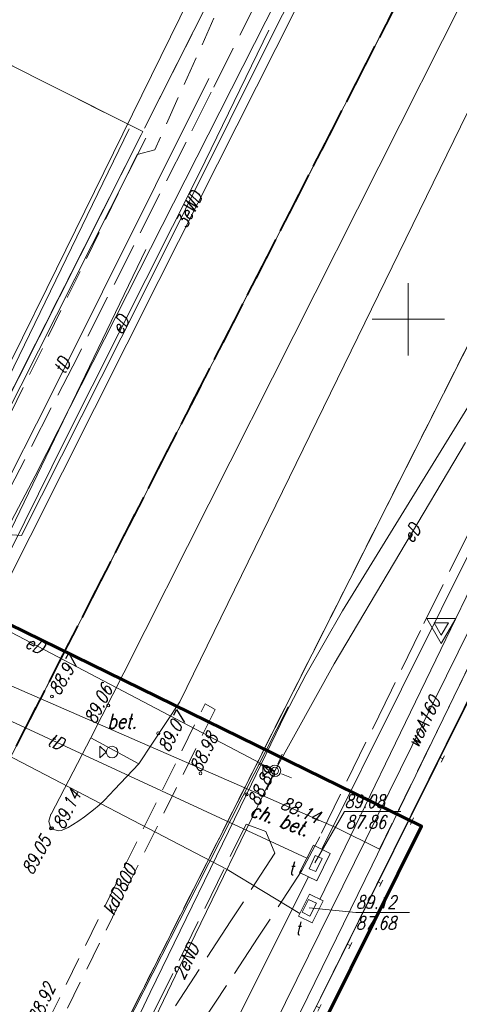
# Model space of a CAD drawing. Extents: x 7506644 to 7509529, y 5798919 to 5803521.
# Tile 17 of 25: x 7507523 to 7507554, y 5799553 to 5799621. Entities that reach past the tile are written whole.
import ezdxf

# ---------------------------------------------------------------- set-up
doc = ezdxf.new("R2010")
doc.units = 0
doc.header["$MEASUREMENT"] = 0
for name, pattern in [('4001', [0]), ('4002', [2, 1, -1]), ('4003', [3, 2, -1]), ('4004', [4, 3, -1]), ('4010', [5, 3, -2]), ('4214', [5, 3, -2]), ('4220', [3, 2, -1]), ('4230', [2, 1, -1])]:
    doc.linetypes.add(name, pattern=pattern)
doc.layers.get('0').update_dxf_attribs({"linetype": 'CONTINUOUS', "lineweight": 18})
for name, color, linetype, lineweight in [('1', 7, 'CONTINUOUS', 18), ('1001_znak_oznaczajacy_punkt_zal', 7, 'CONTINUOUS', 18), ('1113_punkt_osnowy_podstawowej_H', 7, 'CONTINUOUS', 18), ('1135_siatka_kwadratow_znak_wewn', 7, 'CONTINUOUS', 18), ('1285_symbol_pomocniczy_ogrodzen', 7, 'CONTINUOUS', 18), ('1363_LATARNIA', 7, 'CONTINUOUS', 18), ('1571_ZNAK_SYGNALIZACJI_SWIETLNE', 7, 'CONTINUOUS', 18), ('4285_OGRODZENIE_NIETRWALE_ZNAK_', 7, 'CONTINUOUS', 18), ('4512_KRAWEZNIK', 7, 'CONTINUOUS', 18), ('4513_KRAWEDZ_CHODNIKA', 7, 'CONTINUOUS', 18), ('4711_WODA_OS_PRZEWODU', 5, 'CONTINUOUS', 18), ('4761_ENERGIA_PRZEWOD_-_OS', 1, 'CONTINUOUS', 18), ('4764_ENERGIA_OS_PRZEWODU_PROJEK', 1, 'CONTINUOUS', 18), ('4794_SPECJALNA_OS_PRZEWODU_PROJ', 7, 'CONTINUOUS', 18), ('5171_ZAKRES_PRACY_GEODEZYJNEJ', 3, 'CONTINUOUS', 70), ('5721_KANALIZACJA_-_OBRYS_OBUDOW', 14, 'CONTINUOUS', 18), ('5753_TELEFON_-_ARMATURA_OBRYS', 7, 'CONTINUOUS', 18), ('6511', 7, 'CONTINUOUS', 18), ('6711', 5, 'CONTINUOUS', 18), ('6721', 14, 'CONTINUOUS', 18), ('6761', 1, 'CONTINUOUS', 18)]:
    doc.layers.add(name, color=color, linetype=linetype, lineweight=lineweight)
for name, color, linetype, lineweight, true_color in [('1811_PIKIETA_DO_0_01M', 7, 'CONTINUOUS', 18, 0xab744f), ('4741_GAZ_OS_PRZEWODU', 52, 'CONTINUOUS', 18, 0xbdbd00), ('4744_GAZ_OS_PRZEWODU_PROJEKTOWA', 52, 'CONTINUOUS', 18, 0xbdbd00), ('4751_TELEFON_PRZEWOD_-_OS', 7, 'CONTINUOUS', 18, 0xff9100), ('5214_OBREB', 7, '4214', 35, 0x008000), ('5216_DZIALKA', 7, 'CONTINUOUS', 18, 0x008000), ('5220_KONTUR_KLASYFIKACYJNY', 7, '4220', 18, 0x008000), ('5230_KONTUR_UZYTKU_GRUNTOWEGO', 7, '4230', 18, 0x008000), ('5752_KOMORA_TELEFON_OBRYS', 7, 'CONTINUOUS', 18, 0xff9100), ('6740', 52, 'CONTINUOUS', 18, 0xbdbd00), ('6750', 7, 'CONTINUOUS', 18, 0xff9100), ('6751', 7, 'CONTINUOUS', 18, 0xff9100), ('6801', 7, 'CONTINUOUS', 18, 0xab744f)]:
    doc.layers.add(name, color=color, linetype=linetype, lineweight=lineweight, true_color=true_color)
doc.styles.get("Standard").update_dxf_attribs({"font": 'simplex.shx'})

# ---------------------------------------------------------------- blocks, each defined once
blk = doc.blocks.new('1001')
at = {"layer": '1001_znak_oznaczajacy_punkt_zal', "linetype": 'Continuous'}
blk.add_line((0, 0), (0, 0), dxfattribs=at)
blk = doc.blocks.new('1285')
at = {"layer": '1285_symbol_pomocniczy_ogrodzen', "linetype": 'Continuous'}
for p, q in [((0, 0), (0.5, 0)), ((0.5, 0.5), (0.5, -0.5))]:
    blk.add_line(p, q, dxfattribs=at)
blk = doc.blocks.new('1811')
at = {"layer": '1811_PIKIETA_DO_0_01M', "color": 7, "linetype": 'Continuous'}
blk.add_circle((0, 0), 0.2, dxfattribs=at)
blk = doc.blocks.new('1571')
at = {"color": 0}
blk.add_lwpolyline([(-0.4, 0), (-0.85, -0.4), (-0.85, 0.4)], close=True, dxfattribs=at)
blk.add_circle((0, 0), 0.4, dxfattribs=at)
blk = doc.blocks.new('1363')
for p, q in [((0, 1), (0, 2.5)), ((-1, 0), (-2.5, 0)), ((2.5, 0), (1, 0)), ((0, -2.5), (0, -1))]:
    blk.add_line(p, q)
blk.add_circle((0, 0), 0.5)
blk = doc.blocks.new('1113')
at = {"layer": '1113_punkt_osnowy_podstawowej_H', "linetype": 'Continuous'}
for p, q in [((2, 1.15), (-2, 1.15)), ((-2, 1.15), (0, -2.31)), ((1, 0.57), (-1, 0.57)), ((-1, 0.57), (0, -1.15)), ((0, -2.31), (2, 1.15)), ((0, -1.15), (1, 0.57))]:
    blk.add_line(p, q, dxfattribs=at)
blk = doc.blocks.new('1135')
at = {"layer": '1135_siatka_kwadratow_znak_wewn', "linetype": 'Continuous'}
for p, q in [((0, 5), (0, -5)), ((-5, 0), (5, 0))]:
    blk.add_line(p, q, dxfattribs=at)

msp = doc.modelspace()

# ---------------------------------------------------------------- linework, layer by layer
at = {"layer": '4285_OGRODZENIE_NIETRWALE_ZNAK_', "linetype": '4001'}
msp.add_line((7507538.33, 5799541.82), (7507557.48, 5799580.5), dxfattribs=at)
at = {"layer": '4512_KRAWEZNIK', "linetype": '4001'}
for p, q in [((7507530.375, 5799575.592), (7507573.588, 5799661.427)), ((7507576.588, 5799660.388), (7507534.225, 5799573.592)), ((7507532.78, 5799602.677), (7507542.215, 5799621.389)), ((7507520.719, 5799578.71), (7507532.78, 5799602.677)), ((7507545.469, 5799579.88), (7507557.719, 5799599.829)), ((7507542.926, 5799575.451), (7507545.469, 5799579.88)), ((7507528.076, 5799571.092), (7507530.375, 5799575.592)), ((7507541.535, 5799572.762), (7507542.926, 5799575.451)), ((7507534.225, 5799573.592), (7507531.396, 5799569.312)), ((7507538.84, 5799567.198), (7507541.535, 5799572.762)), ((7507525.344, 5799565.838), (7507528.076, 5799571.092)), ((7507531.396, 5799569.312), (7507528.076, 5799571.092)), ((7507531.395, 5799569.311), (7507529.714, 5799567.527)), ((7507529.714, 5799567.527), (7507529.377, 5799567.157)), ((7507529.026, 5799566.802), (7507528.66, 5799566.461)), ((7507529.377, 5799567.157), (7507529.026, 5799566.802)), ((7507532.192, 5799553.521), (7507538.84, 5799567.198)), ((7507528.281, 5799566.135), (7507528.059, 5799565.957)), ((7507528.66, 5799566.461), (7507528.281, 5799566.135)), ((7507525.181, 5799565.349), (7507525.331, 5799565.819)), ((7507525.181, 5799565.321), (7507525.181, 5799565.349)), ((7507525.331, 5799564.851), (7507525.181, 5799565.321)), ((7507525.331, 5799565.819), (7507525.344, 5799565.838)), ((7507527.249, 5799565.37), (7507526.828, 5799565.102)), ((7507527.66, 5799565.655), (7507527.249, 5799565.37)), ((7507528.059, 5799565.957), (7507527.66, 5799565.655)), ((7507525.408, 5799564.804), (7507525.331, 5799564.851)), ((7507525.887, 5799564.683), (7507525.408, 5799564.804)), ((7507526.071, 5799564.702), (7507525.887, 5799564.683)), ((7507526.515, 5799564.919), (7507526.071, 5799564.702)), ((7507526.828, 5799565.102), (7507526.515, 5799564.919)), ((7507527.221, 5799543.27), (7507532.192, 5799553.521))]:
    msp.add_line(p, q, dxfattribs=at)
at = {"layer": '4513_KRAWEDZ_CHODNIKA', "linetype": '4004'}
for p, q in [((7507541.5, 5799625.87), (7507536.4, 5799615.69)), ((7507536.4, 5799615.69), (7507534.66, 5799612.23)), ((7507534.66, 5799612.23), (7507527.18, 5799597.44)), ((7507527.18, 5799597.44), (7507521.2, 5799585.79)), ((7507555.95, 5799588.87), (7507550.84, 5799578.51)), ((7507550.84, 5799578.51), (7507548.84, 5799574.39)), ((7507548.84, 5799574.39), (7507543.89, 5799564.27)), ((7507532.42, 5799552.13), (7507538.81, 5799565.14)), ((7507538.81, 5799565.14), (7507540.17, 5799564.64)), ((7507540.17, 5799564.64), (7507540.8, 5799563.14)), ((7507543.89, 5799564.27), (7507542.65, 5799561.94)), ((7507540.8, 5799563.14), (7507537.76, 5799558.46)), ((7507542.65, 5799561.94), (7507539.65, 5799557.34)), ((7507537.76, 5799558.46), (7507533.17, 5799551.44)), ((7507539.65, 5799557.34), (7507534.85, 5799550.04))]:
    msp.add_line(p, q, dxfattribs=at)
at = {"layer": '4711_WODA_OS_PRZEWODU', "linetype": '4001'}
for p, q in [((7507524.254, 5799589.199), (7507567.457, 5799674.395)), ((7507538.659, 5799547.035), (7507563.619, 5799597.673)), ((7507518.126, 5799577.66), (7507524.254, 5799589.199))]:
    msp.add_line(p, q, dxfattribs=at)
at = {"layer": '4741_GAZ_OS_PRZEWODU', "linetype": '4001'}
for p, q in [((7507547.52, 5799562.31), (7507561.23, 5799590.64)), ((7507545.05, 5799564.88), (7507512.75, 5799578.98)), ((7507548.02, 5799563.41), (7507545.05, 5799564.88)), ((7507532.87, 5799532.35), (7507547.52, 5799562.31))]:
    msp.add_line(p, q, dxfattribs=at)
at = {"layer": '4744_GAZ_OS_PRZEWODU_PROJEKTOWA', "linetype": '4003'}
msp.add_line((7507548.02, 5799563.41), (7507560.514, 5799589.05), dxfattribs=at)
at = {"layer": '4751_TELEFON_PRZEWOD_-_OS', "linetype": '4001'}
for p, q in [((7507537.77, 5799628.05), (7507525.05, 5799602.13)), ((7507536.24, 5799616.64), (7507525.2, 5799594.51)), ((7507521.36, 5799582.99), (7507531.89, 5799604.82)), ((7507544.04, 5799563.41), (7507563.68, 5799602.94)), ((7507525.05, 5799602.13), (7507515.99, 5799583.86)), ((7507543.907, 5799559.945), (7507561.53, 5799596.403)), ((7507525.2, 5799594.51), (7507516, 5799576.38)), ((7507511.087, 5799575.779), (7507537.497, 5799562.004)), ((7507516.05, 5799575.26), (7507543, 5799562.79)), ((7507541.71, 5799573.25), (7507535.46, 5799560.91)), ((7507537.497, 5799562.004), (7507542.507, 5799558.965)), ((7507543.12, 5799561.52), (7507523.36, 5799522.08)), ((7507535.46, 5799560.91), (7507523.93, 5799538.28))]:
    msp.add_line(p, q, dxfattribs=at)
at = {"layer": '4761_ENERGIA_PRZEWOD_-_OS', "linetype": '4001'}
for p, q in [((7507540.74, 5799619.91), (7507549.02, 5799636.14)), ((7507531.55, 5799601.46), (7507540.74, 5799619.91)), ((7507535.6, 5799610.12), (7507540.38, 5799619.97)), ((7507522.01, 5799592.95), (7507531.88, 5799612.5)), ((7507526.32, 5799591.68), (7507535.6, 5799610.12)), ((7507523.29, 5799585.07), (7507531.55, 5799601.46)), ((7507520.22, 5799579.36), (7507526.32, 5799591.68)), ((7507544.88, 5799576.2), (7507553.95, 5799591.5)), ((7507518.64, 5799585.42), (7507523.29, 5799585.07)), ((7507540.8, 5799568.82), (7507516.89, 5799581.38)), ((7507540.8, 5799568.82), (7507544.88, 5799576.2)), ((7507534.5, 5799555.89), (7507540.8, 5799568.82)), ((7507525.84, 5799537.8), (7507534.5, 5799555.89))]:
    msp.add_line(p, q, dxfattribs=at)
at = {"layer": '4764_ENERGIA_OS_PRZEWODU_PROJEK', "linetype": '4003'}
for p, q in [((7507539.053, 5799626.256), (7507532.501, 5799611.714)), ((7507532.501, 5799611.714), (7507531.291, 5799611.384)), ((7507531.291, 5799611.384), (7507524.743, 5799597.986)), ((7507524.743, 5799597.986), (7507519.251, 5799586.861))]:
    msp.add_line(p, q, dxfattribs=at)
at = {"layer": '4794_SPECJALNA_OS_PRZEWODU_PROJ', "linetype": '4003'}
for p, q in [((7507539.053, 5799626.256), (7507532.501, 5799611.714)), ((7507532.501, 5799611.714), (7507531.291, 5799611.384)), ((7507531.291, 5799611.384), (7507524.743, 5799597.986)), ((7507524.743, 5799597.986), (7507519.251, 5799586.861))]:
    msp.add_line(p, q, dxfattribs=at)
at = {"layer": '5171_ZAKRES_PRACY_GEODEZYJNEJ', "linetype": '4001'}
msp.add_lwpolyline([(7507441.381, 5799618.651), (7507550.911, 5799564.995), (7507461.289, 5799384.525), (7507416.14, 5799405.708), (7507450.21, 5799471.417), (7507382.997, 5799500.645), (7507441.381, 5799618.651)], dxfattribs=at)
at = {"layer": '5214_OBREB', "linetype": '4010'}
for points in [[(7507505.32, 5800070.77), (7507509.97, 5800069.07), (7507542.37, 5800061.12), (7507568.86, 5800054.58), (7507583.31, 5800050.38), (7507654.66, 5800013.6), (7507650.82, 5800005.55), (7507662.22, 5799998.45), (7507642.42, 5799970.15), (7507676.72, 5799944.81), (7507690.67, 5799934.66), (7507692.92, 5799933.01), (7507702.77, 5799925.91), (7507622.96, 5799765.71), (7507513.8, 5799552.72), (7506941.86, 5799851.5), (7506901.64, 5799967.98), (7506794.5, 5800287.73)], [(7507622.96, 5799765.71), (7507636.06, 5799762.71), (7507833.44, 5799714.55), (7508255.64, 5799610.41), (7508265.61, 5799606.74), (7508557.8, 5799532.04), (7508568.25, 5799529.29), (7508560.95, 5799527.44), (7508372.63, 5799473.61), (7508354.23, 5799469.56), (7508208.4, 5799427.14), (7508126.76, 5799403.73), (7508080.37, 5799392.13), (7508065.52, 5799391.22), (7507865.1, 5799340.7), (7507593.19, 5799272.16), (7507566.75, 5799275.5), (7507542.45, 5799287.05), (7507413.16, 5799321.87), (7507400.06, 5799325.82), (7507513.8, 5799552.72), (7507622.96, 5799765.71)]]:
    msp.add_lwpolyline(points, dxfattribs=at)
at = {"layer": '5216_DZIALKA', "linetype": '4001'}
for p, q in [((7507622.846, 5799765.488), (7507513.914, 5799552.942)), ((7507513.914, 5799552.942), (7507622.846, 5799765.488)), ((7507524.013, 5799538.533), (7507590.687, 5799670.687)), ((7507590.687, 5799670.687), (7507524.013, 5799538.533)), ((7507531.783, 5799613.193), (7507540.357, 5799630.147)), ((7507505.623, 5799626.068), (7507530.627, 5799613.492)), ((7507575.489, 5799616.466), (7507538.541, 5799542.314)), ((7507538.541, 5799542.314), (7507575.489, 5799616.466)), ((7507520.349, 5799591.745), (7507530.741, 5799613.155)), ((7507530.741, 5799613.155), (7507520.349, 5799591.745)), ((7507531.074, 5799613.268), (7507531.446, 5799613.082)), ((7507510.383, 5799570.833), (7507531.557, 5799612.747)), ((7507531.557, 5799612.747), (7507510.383, 5799570.833))]:
    msp.add_line(p, q, dxfattribs=at)
at = {"layer": '5220_KONTUR_KLASYFIKACYJNY', "linetype": '4003'}
for points in [[(7507505.4, 5799626.18), (7507521.84, 5799617.91), (7507530.85, 5799613.38), (7507531.67, 5799612.97), (7507510.27, 5799570.61), (7507484.12, 5799584.32), (7507505.4, 5799626.18)], [(7507514.73, 5799511.93), (7507528.13, 5799539.42), (7507538.43, 5799542.09), (7507575.6, 5799616.69), (7507662.76, 5799580.08)]]:
    msp.add_lwpolyline(points, dxfattribs=at)
at = {"layer": '5230_KONTUR_UZYTKU_GRUNTOWEGO', "linetype": '4002'}
for points in [[(7507692.92, 5799933.01), (7507702.77, 5799925.91), (7507622.96, 5799765.71), (7507513.8, 5799552.72), (7507505.82, 5799556.89), (7507506.43, 5799561.31), (7507510.27, 5799570.61), (7507581.66, 5799711.87), (7507585.65, 5799719.78), (7507608.5, 5799765.22), (7507625.47, 5799798.45), (7507630.97, 5799811), (7507648.14, 5799843.97), (7507651.62, 5799851.44), (7507663.02, 5799873.95), (7507674.2, 5799895.72), (7507692.92, 5799933.01)], [(7507400.06, 5799325.82), (7507513.8, 5799552.72), (7507622.96, 5799765.71)], [(7507622.96, 5799765.71), (7507636.06, 5799762.71), (7507645.07, 5799760.51), (7507644.28, 5799755.89), (7507644.09, 5799754.74), (7507637.19, 5799751.4), (7507634.15, 5799744.64), (7507629.45, 5799734.15), (7507627.16, 5799729.05), (7507621.16, 5799715.29), (7507620, 5799713.08), (7507612.43, 5799715.11), (7507602.19, 5799694.19), (7507592.46, 5799674.29), (7507606.3, 5799670.52), (7507606.05, 5799669.86), (7507605.04, 5799667.25), (7507590.8, 5799670.91), (7507523.9, 5799538.31), (7507511.4, 5799513.82)], [(7507538.43, 5799542.09), (7507528.13, 5799539.42), (7507523.9, 5799538.31), (7507590.8, 5799670.91), (7507605.04, 5799667.25), (7507601.72, 5799658.61), (7507601.35, 5799658.71), (7507594.88, 5799656.52), (7507592.19, 5799651), (7507592.45, 5799650.83), (7507591.79, 5799649.48), (7507575.6, 5799616.69), (7507538.43, 5799542.09)]]:
    msp.add_lwpolyline(points, dxfattribs=at)
at = {"layer": '5721_KANALIZACJA_-_OBRYS_OBUDOW', "linetype": '4003'}
msp.add_lwpolyline([(7507523.72, 5799548.69), (7507535.97, 5799573.44), (7507536.67, 5799573.06), (7507524.44, 5799548.33), (7507523.72, 5799548.69)], dxfattribs=at)
at = {"layer": '5752_KOMORA_TELEFON_OBRYS', "linetype": '4001'}
msp.add_lwpolyline([(7507543.47, 5799563.69), (7507544.61, 5799563.12), (7507543.7, 5799561.23), (7507542.5, 5799561.81), (7507543.47, 5799563.69)], dxfattribs=at)
at = {"layer": '5753_TELEFON_-_ARMATURA_OBRYS', "linetype": '4001'}
for points in [[(7507543.577, 5799562.968), (7507544.049, 5799562.761), (7507543.627, 5799561.875), (7507543.163, 5799562.065), (7507543.577, 5799562.968)], [(7507542.417, 5799558.785), (7507543.177, 5799560.305), (7507544.127, 5799559.835), (7507543.367, 5799558.335), (7507542.417, 5799558.785)], [(7507543.207, 5799558.795), (7507542.667, 5799559.055), (7507543.107, 5799559.945), (7507543.657, 5799559.675), (7507543.207, 5799558.795)]]:
    msp.add_lwpolyline(points, dxfattribs=at)
at = {"layer": '6751', "linetype": 'Continuous'}
for p, q in [((7507545.604, 5799566.005), (7507543.555, 5799562.46)), ((7507545.604, 5799566.005), (7507549.494, 5799566.003)), ((7507546.39, 5799559.037), (7507543.162, 5799559.37)), ((7507546.39, 5799559.037), (7507550.091, 5799559.035))]:
    msp.add_line(p, q, dxfattribs=at)

# ---------------------------------------------------------------- block references
at = {"layer": '1113_punkt_osnowy_podstawowej_H', "xscale": 0.5, "yscale": 0.5}
msp.add_blockref('1113', (7507552.28, 5799578.76), dxfattribs=at)
at = {"layer": '1135_siatka_kwadratow_znak_wewn', "xscale": 0.5, "yscale": 0.5}
msp.add_blockref('1135', (7507550, 5799600), dxfattribs=at)
at = {"layer": '1363_LATARNIA', "xscale": 0.5, "yscale": 0.5, "rotation": 156.787736}
msp.add_blockref('1363', (7507540.8, 5799568.82), dxfattribs=at)
at = {"layer": '1571_ZNAK_SYGNALIZACJI_SWIETLNE'}
for p in [(7507529.55, 5799570.12), (7507540.8, 5799568.82)]:
    msp.add_blockref('1571', p, dxfattribs=at)
at = {"layer": '1811_PIKIETA_DO_0_01M', "color": 7, "xscale": 0.5, "yscale": 0.5}
for p in [(7507525.398, 5799573.958), (7507529.292, 5799573.343), (7507532.747, 5799571.411), (7507535.66, 5799568.65), (7507538.84, 5799567.198), (7507525.331, 5799564.851), (7507525.407, 5799564.865)]:
    msp.add_blockref('1811', p, dxfattribs=at)
at = {"layer": '4285_OGRODZENIE_NIETRWALE_ZNAK_', "xscale": 0.5, "yscale": 0.5, "rotation": 333.660545}
for p in [(7507552.161, 5799569.756), (7507550.033, 5799565.458), (7507547.905, 5799561.16), (7507545.777, 5799556.862), (7507543.649, 5799552.564)]:
    msp.add_blockref('1285', p, dxfattribs=at)
at = {"layer": '5216_DZIALKA', "xscale": 0.5, "yscale": 0.5}
for p in [(7507530.85, 5799613.38), (7507530.85, 5799613.38), (7507530.85, 5799613.38), (7507530.85, 5799613.38), (7507531.67, 5799612.97), (7507531.67, 5799612.97), (7507531.67, 5799612.97), (7507531.67, 5799612.97)]:
    msp.add_blockref('1001', p, dxfattribs=at)

# ---------------------------------------------------------------- texts
at = {"layer": '1', "oblique": 15, "width": 0.8}
msp.add_text('ch. bet.', height=1, rotation=339.60655, dxfattribs=at).set_placement((7507539.013, 5799565.724))
at = {"layer": '6511', "oblique": 15, "width": 0.8}
msp.add_text('bet.', height=1, dxfattribs=at).set_placement((7507529.231, 5799571.748))
at = {"layer": '6711', "oblique": 15, "width": 0.8}
msp.add_text('woA160', height=0.9, rotation=63.75262, dxfattribs=at).set_placement((7507550.653, 5799570.35))
at = {"layer": '6721', "oblique": 15, "width": 0.8}
msp.add_text('kdD800', height=0.9, rotation=63.66316, dxfattribs=at).set_placement((7507529.659, 5799558.788))
at = {"layer": '6740', "oblique": 15, "width": 0.8}
msp.add_text('88.14', height=0.9, rotation=336.41717, dxfattribs=at).set_placement((7507541.112, 5799566.256))
at = {"layer": '6750', "oblique": 15, "width": 0.8}
for p in [(7507541.749, 5799561.636), (7507542.193, 5799557.489)]:
    msp.add_text('t', height=0.9, rotation=359.97, dxfattribs=at).set_placement(p)
at = {"layer": '6751', "oblique": 15, "width": 0.8}
for s, rotation, p in [('tD', 63.4733, (7507526.27, 5799596.149)), ('tD', 335.15846, (7507525.008, 5799570.638)), ('89.08', 359.97, (7507545.604, 5799566.275)), ('87.86', 359.97, (7507545.682, 5799564.835)), ('89.12', 359.97, (7507546.39, 5799559.307)), ('87.68', 359.97, (7507546.389, 5799557.867))]:
    msp.add_text(s, height=0.9, rotation=rotation, dxfattribs=at).set_placement(p)
at = {"layer": '6761', "oblique": 15, "width": 0.8}
for s, rotation, p in [('3eWD', 63.50454, (7507534.684, 5799606.217)), ('eD', 63.28967, (7507530.241, 5799598.895)), ('eD', 59.36227, (7507550.317, 5799584.491)), ('eD', 332.30044, (7507523.476, 5799577.4)), ('2eND', 64.39567, (7507534.516, 5799554.336))]:
    msp.add_text(s, height=0.9, rotation=rotation, dxfattribs=at).set_placement(p)
at = {"layer": '6801', "color": 7, "oblique": 15, "width": 0.8}
for s, rotation, p in [('88.97', 60.13849, (7507525.898, 5799573.958)), ('89.06', 63.22865, (7507528.38, 5799571.989)), ('89.07', 62.57982, (7507533.459, 5799570.044)), ('88.98', 63.369, (7507535.66, 5799568.65)), ('88.89', 63.369, (7507539.652, 5799566.32)), ('89.14', 63.369, (7507526.208, 5799564.709)), ('89.05', 61.02292, (7507524.051, 5799561.577)), ('88.92', 65.09473, (7507524.518, 5799551.355))]:
    msp.add_text(s, height=0.9, rotation=rotation, dxfattribs=at).set_placement(p)

doc.saveas('drawing.dxf')
